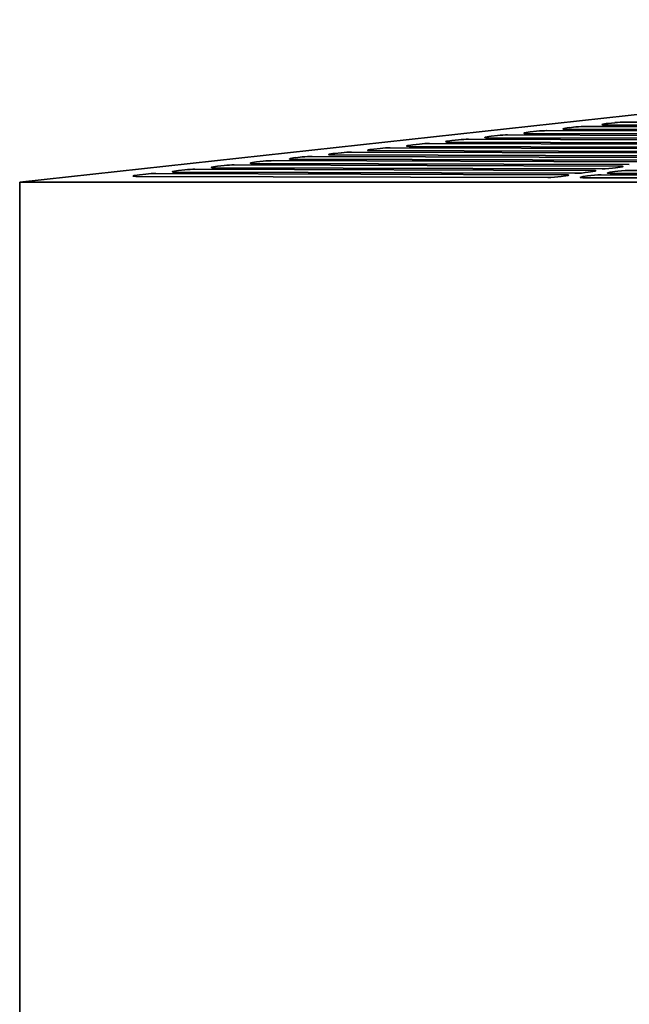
# Model space of a CAD drawing. Header units: millimetres. Extents: x 280 to 1400, y 278 to 909.
# Tile 2 of 11: x 280 to 472, y 594 to 905. Entities that reach past the tile are written whole.
import ezdxf

# ---------------------------------------------------------------- set-up
doc = ezdxf.new("R2010")
doc.units = ezdxf.units.MM
doc.header["$LTSCALE"] = 4
doc.layers.add('Krawędzie widoczne(ISO)', color=7, linetype='Continuous', lineweight=35, true_color=0x262659)

msp = doc.modelspace()

# ---------------------------------------------------------------- linework, layer by layer
at = {"layer": 'Krawędzie widoczne(ISO)'}
for p, q in [((279.5, 853.5), (747.24, 904.81)), ((453, 870.72), (455.06, 870.95)), ((458.22, 871.14), (546.36, 870.88)), ((549.22, 871.33), (464.21, 871.59)), ((465.35, 872.08), (467.4, 872.3)), ((470.56, 872.5), (554.95, 872.24)), ((523.47, 867.24), (427.19, 867.53)), ((428.32, 868.02), (430.38, 868.24)), ((433.54, 868.44), (529.19, 868.15)), ((532.05, 868.6), (439.53, 868.88)), ((440.66, 869.37), (442.72, 869.6)), ((445.88, 869.79), (537.78, 869.51)), ((540.64, 869.97), (451.87, 870.24)), ((391.3, 863.96), (393.36, 864.18)), ((396.52, 864.38), (503.43, 864.05)), ((506.29, 864.51), (402.51, 864.82)), ((403.64, 865.31), (405.7, 865.53)), ((408.86, 865.73), (512.02, 865.42)), ((514.88, 865.87), (414.85, 866.18)), ((415.98, 866.66), (418.04, 866.89)), ((421.2, 867.08), (520.6, 866.78)), ((366.65, 861.25), (368.71, 861.48)), ((371.87, 861.67), (486.29, 861.33)), ((489.15, 861.78), (377.86, 862.12)), ((378.99, 862.61), (381.05, 862.83)), ((384.21, 863.03), (494.87, 862.69)), ((497.71, 863.14), (390.17, 863.47)), ((463.39, 857.68), (340.84, 858.06)), ((341.97, 858.54), (344.03, 858.77)), ((347.19, 858.97), (469.11, 858.59)), ((471.98, 859.05), (353.18, 859.41)), ((354.31, 859.9), (356.37, 860.12)), ((359.53, 860.32), (477.7, 859.96)), ((480.56, 860.41), (365.52, 860.76)), ((469.05, 858.25), (467.62, 858.02)), ((446.22, 854.95), (316.16, 855.35)), ((317.29, 855.84), (319.35, 856.06)), ((322.51, 856.26), (451.94, 855.86)), ((454.8, 856.32), (328.5, 856.7)), ((329.63, 857.19), (331.69, 857.42)), ((334.85, 857.61), (460.53, 857.23)), ((451.88, 855.52), (450.45, 855.29)), ((587.38, 854.53), (457.32, 854.92)), ((457.39, 855.27), (458.82, 855.5)), ((460.46, 856.88), (459.03, 856.65)), ((463.05, 855.83), (592.48, 855.44)), ((592.21, 855.9), (465.91, 856.29)), ((465.97, 856.63), (467.4, 856.86)), ((471.63, 857.2), (597.31, 856.81)), ((279.5, 471.5), (279.5, 853.5)), ((607.83, 853.5), (279.5, 853.5))]:
    msp.add_line(p, q, dxfattribs=at)
for centre, major_axis, start_param, end_param in [((454.02, 870.58), (-2.99, -0.24), 5.052406, 7.046802), ((456.08, 870.8), (2.99, 0.24), 0.763617, 1.910813), ((466.36, 871.93), (-2.99, -0.24), 5.052406, 7.046802), ((468.42, 872.16), (2.99, 0.24), 0.763617, 1.910813), ((429.34, 867.87), (-2.99, -0.24), 5.052406, 7.046802), ((431.4, 868.1), (2.99, 0.24), 0.763617, 1.910813), ((441.68, 869.22), (-2.99, -0.24), 5.052406, 7.046802), ((443.74, 869.45), (2.99, 0.24), 0.763617, 1.910813), ((394.37, 864.03), (2.99, 0.24), 0.763617, 1.910813), ((404.66, 865.16), (-2.99, -0.24), 5.052406, 7.046802), ((406.71, 865.39), (2.99, 0.24), 0.763617, 1.910813), ((417, 866.52), (-2.99, -0.24), 5.052406, 7.046802), ((419.05, 866.74), (2.99, 0.24), 0.763617, 1.910813), ((367.67, 861.11), (-2.99, -0.24), 5.052406, 7.046802), ((369.73, 861.33), (2.99, 0.24), 0.763617, 1.910813), ((380.01, 862.46), (-2.99, -0.24), 5.052406, 7.046802), ((382.07, 862.68), (2.99, 0.24), 0.763617, 1.910813), ((392.32, 863.81), (-2.99, -0.24), 5.052406, 7.046802), ((342.99, 858.4), (-2.99, -0.24), 5.052406, 7.046802), ((345.04, 858.62), (2.99, 0.24), 0.763617, 1.910813), ((355.33, 859.75), (-2.99, -0.24), 5.052406, 7.046802), ((357.39, 859.98), (2.99, 0.24), 0.763617, 1.910813), ((465.54, 858.03), (-2.99, -0.24), 0.763617, 2.334413), ((466.97, 858.25), (2.99, 0.24), 5.476005, 7.046802), ((318.31, 855.69), (-2.99, -0.24), 5.052406, 7.046802), ((320.36, 855.92), (2.99, 0.24), 0.763617, 1.910813), ((330.65, 857.04), (-2.99, -0.24), 5.052406, 7.046802), ((332.7, 857.27), (2.99, 0.24), 0.763617, 1.910813), ((448.36, 855.3), (-2.99, -0.24), 0.763617, 2.334413), ((449.8, 855.52), (2.99, 0.24), 5.476005, 7.046802), ((456.95, 856.66), (-2.99, -0.24), 0.763617, 2.334413), ((459.47, 855.26), (-2.99, -0.24), 5.476005, 7.046802), ((460.9, 855.49), (2.99, 0.24), 0.763617, 2.334413), ((458.38, 856.89), (2.99, 0.24), 5.476005, 7.046802), ((468.05, 856.63), (-2.99, -0.24), 5.476005, 7.046802), ((469.48, 856.85), (2.99, 0.24), 0.763617, 2.334413)]:
    msp.add_ellipse(centre, major_axis=major_axis, ratio=0.080452, start_param=start_param, end_param=end_param, dxfattribs=at)

doc.saveas('drawing.dxf')
